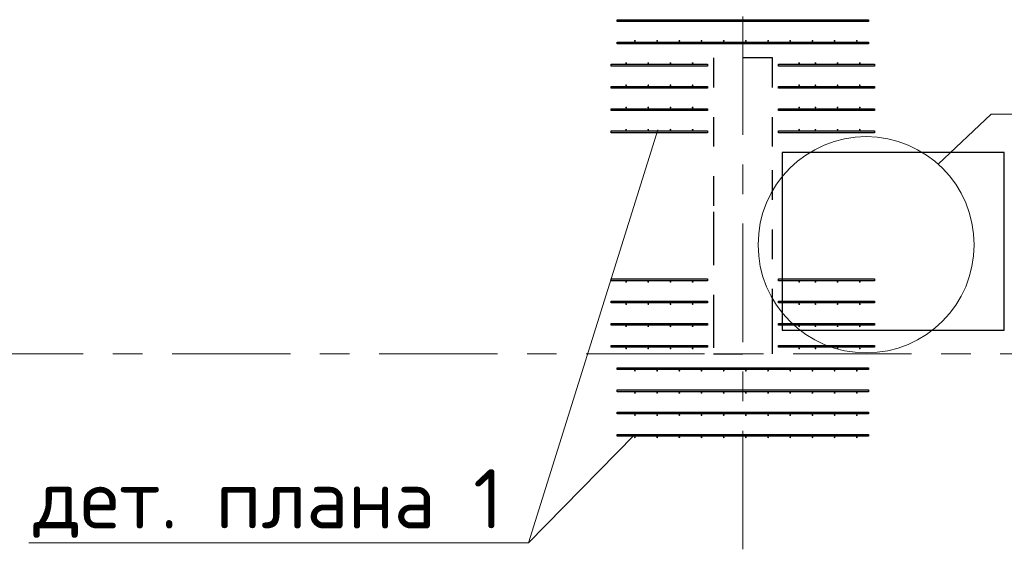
# Model space of a CAD drawing. Header units: metres. Extents: x -38 to 93, y -15 to 21.
# Tile 19 of 195: x 10.15 to 13.48, y 8.34 to 10.13. Entities that reach past the tile are written whole.
import ezdxf

# ---------------------------------------------------------------- set-up
doc = ezdxf.new("R2010")
doc.units = ezdxf.units.M
for name, pattern in [('______11', [0.5, 0.4, -0.05, 0, -0.05]), ('______2', [0.0405, 0.03, -0.0105]), ('______5', [1.1, 0.8, -0.1, 0.1, -0.1])]:
    doc.linetypes.add(name, pattern=pattern)
for name, color, linetype, lineweight in [('XR$2$Осевая линия (1)', 7, '______5', 13), ('XR$4$Арматурный каркас 01', 4, 'Continuous', 35), ('XR$4$Общий слой (1)_1', 7, 'Continuous', 13), ('XR$4$Перекрытие (1)', 7, 'Continuous', 35), ('XR$4$Текст_ общее_1', 7, 'Continuous', 13)]:
    doc.layers.add(name, color=color, linetype=linetype, lineweight=lineweight)
doc.layers.add('XR$6$Стена_ бетон несущ.', color=7, linetype='Continuous', lineweight=70, true_color=0xb4b496)
doc.styles.add('ISOCPEUR', font='txt')

msp = doc.modelspace()

# ---------------------------------------------------------------- hatches: boundary and pattern name
at = {"layer": 'XR$4$Арматурный каркас 01', "linetype": 'Continuous', "lineweight": 50, "transparency": 33554687}
for points in [[(12.238, 10.0572), (12.2378, 10.0584), (12.2371, 10.0594), (12.2361, 10.06), (12.235, 10.0602), (12.2339, 10.06), (12.2329, 10.0594), (12.2322, 10.0584), (12.232, 10.0572), (12.2322, 10.0561), (12.2329, 10.0551), (12.2339, 10.0545), (12.235, 10.0542), (12.2361, 10.0545), (12.2371, 10.0551), (12.2378, 10.0561)], [(12.313, 10.0572), (12.3128, 10.0584), (12.3121, 10.0594), (12.3111, 10.06), (12.31, 10.0602), (12.3089, 10.06), (12.3079, 10.0594), (12.3072, 10.0584), (12.307, 10.0572), (12.3072, 10.0561), (12.3079, 10.0551), (12.3089, 10.0545), (12.31, 10.0542), (12.3111, 10.0545), (12.3121, 10.0551), (12.3128, 10.0561)], [(12.388, 10.0572), (12.3878, 10.0584), (12.3871, 10.0594), (12.3861, 10.06), (12.385, 10.0602), (12.3839, 10.06), (12.3829, 10.0594), (12.3822, 10.0584), (12.382, 10.0572), (12.3822, 10.0561), (12.3829, 10.0551), (12.3839, 10.0545), (12.385, 10.0542), (12.3861, 10.0545), (12.3871, 10.0551), (12.3878, 10.0561)], [(12.463, 10.0572), (12.4628, 10.0584), (12.4621, 10.0594), (12.4611, 10.06), (12.46, 10.0602), (12.4589, 10.06), (12.4579, 10.0594), (12.4572, 10.0584), (12.457, 10.0572), (12.4572, 10.0561), (12.4579, 10.0551), (12.4589, 10.0545), (12.46, 10.0542), (12.4611, 10.0545), (12.4621, 10.0551), (12.4628, 10.0561)], [(12.538, 10.0572), (12.5378, 10.0584), (12.5371, 10.0594), (12.5361, 10.06), (12.535, 10.0602), (12.5339, 10.06), (12.5329, 10.0594), (12.5322, 10.0584), (12.532, 10.0572), (12.5322, 10.0561), (12.5329, 10.0551), (12.5339, 10.0545), (12.535, 10.0542), (12.5361, 10.0545), (12.5371, 10.0551), (12.5378, 10.0561)], [(12.613, 10.0572), (12.6128, 10.0584), (12.6121, 10.0594), (12.6111, 10.06), (12.61, 10.0602), (12.6089, 10.06), (12.6079, 10.0594), (12.6072, 10.0584), (12.607, 10.0572), (12.6072, 10.0561), (12.6079, 10.0551), (12.6089, 10.0545), (12.61, 10.0542), (12.6111, 10.0545), (12.6121, 10.0551), (12.6128, 10.0561)], [(12.688, 10.0572), (12.6878, 10.0584), (12.6871, 10.0594), (12.6861, 10.06), (12.685, 10.0602), (12.6839, 10.06), (12.6829, 10.0594), (12.6822, 10.0584), (12.682, 10.0572), (12.6822, 10.0561), (12.6829, 10.0551), (12.6839, 10.0545), (12.685, 10.0542), (12.6861, 10.0545), (12.6871, 10.0551), (12.6878, 10.0561)], [(12.763, 10.0572), (12.7628, 10.0584), (12.7621, 10.0594), (12.7611, 10.06), (12.76, 10.0602), (12.7589, 10.06), (12.7579, 10.0594), (12.7572, 10.0584), (12.757, 10.0572), (12.7572, 10.0561), (12.7579, 10.0551), (12.7589, 10.0545), (12.76, 10.0542), (12.7611, 10.0545), (12.7621, 10.0551), (12.7628, 10.0561)], [(12.838, 10.0572), (12.8378, 10.0584), (12.8371, 10.0594), (12.8361, 10.06), (12.835, 10.0602), (12.8339, 10.06), (12.8329, 10.0594), (12.8322, 10.0584), (12.832, 10.0572), (12.8322, 10.0561), (12.8329, 10.0551), (12.8339, 10.0545), (12.835, 10.0542), (12.8361, 10.0545), (12.8371, 10.0551), (12.8378, 10.0561)], [(12.913, 10.0572), (12.9128, 10.0584), (12.9121, 10.0594), (12.9111, 10.06), (12.91, 10.0602), (12.9089, 10.06), (12.9079, 10.0594), (12.9072, 10.0584), (12.907, 10.0572), (12.9072, 10.0561), (12.9079, 10.0551), (12.9089, 10.0545), (12.91, 10.0542), (12.9111, 10.0545), (12.9121, 10.0551), (12.9128, 10.0561)], [(12.988, 10.0572), (12.9878, 10.0584), (12.9871, 10.0594), (12.9861, 10.06), (12.985, 10.0602), (12.9839, 10.06), (12.9829, 10.0594), (12.9822, 10.0584), (12.982, 10.0572), (12.9822, 10.0561), (12.9829, 10.0551), (12.9839, 10.0545), (12.985, 10.0542), (12.9861, 10.0545), (12.9871, 10.0551), (12.9878, 10.0561)], [(12.208, 9.9822), (12.2078, 9.9834), (12.2071, 9.9844), (12.2061, 9.985), (12.205, 9.9852), (12.2039, 9.985), (12.2029, 9.9844), (12.2022, 9.9834), (12.202, 9.9822), (12.2022, 9.9811), (12.2029, 9.9801), (12.2039, 9.9795), (12.205, 9.9792), (12.2061, 9.9795), (12.2071, 9.9801), (12.2078, 9.9811)], [(12.283, 9.9822), (12.2828, 9.9834), (12.2821, 9.9844), (12.2811, 9.985), (12.28, 9.9852), (12.2789, 9.985), (12.2779, 9.9844), (12.2772, 9.9834), (12.277, 9.9822), (12.2772, 9.9811), (12.2779, 9.9801), (12.2789, 9.9795), (12.28, 9.9792), (12.2811, 9.9795), (12.2821, 9.9801), (12.2828, 9.9811)], [(12.358, 9.9822), (12.3578, 9.9834), (12.3571, 9.9844), (12.3561, 9.985), (12.355, 9.9852), (12.3539, 9.985), (12.3529, 9.9844), (12.3522, 9.9834), (12.352, 9.9822), (12.3522, 9.9811), (12.3529, 9.9801), (12.3539, 9.9795), (12.355, 9.9792), (12.3561, 9.9795), (12.3571, 9.9801), (12.3578, 9.9811)], [(12.433, 9.9822), (12.4328, 9.9834), (12.4321, 9.9844), (12.4311, 9.985), (12.43, 9.9852), (12.4289, 9.985), (12.4279, 9.9844), (12.4272, 9.9834), (12.427, 9.9822), (12.4272, 9.9811), (12.4279, 9.9801), (12.4289, 9.9795), (12.43, 9.9792), (12.4311, 9.9795), (12.4321, 9.9801), (12.4328, 9.9811)], [(12.793, 9.9822), (12.7928, 9.9834), (12.7921, 9.9844), (12.7911, 9.985), (12.79, 9.9852), (12.7889, 9.985), (12.7879, 9.9844), (12.7872, 9.9834), (12.787, 9.9822), (12.7872, 9.9811), (12.7879, 9.9801), (12.7889, 9.9795), (12.79, 9.9792), (12.7911, 9.9795), (12.7921, 9.9801), (12.7928, 9.9811)], [(12.848, 9.9822), (12.8478, 9.9834), (12.8471, 9.9844), (12.8461, 9.985), (12.845, 9.9852), (12.8439, 9.985), (12.8429, 9.9844), (12.8422, 9.9834), (12.842, 9.9822), (12.8422, 9.9811), (12.8429, 9.9801), (12.8439, 9.9795), (12.845, 9.9792), (12.8461, 9.9795), (12.8471, 9.9801), (12.8478, 9.9811)], [(12.923, 9.9822), (12.9228, 9.9834), (12.9221, 9.9844), (12.9211, 9.985), (12.92, 9.9852), (12.9189, 9.985), (12.9179, 9.9844), (12.9172, 9.9834), (12.917, 9.9822), (12.9172, 9.9811), (12.9179, 9.9801), (12.9189, 9.9795), (12.92, 9.9792), (12.9211, 9.9795), (12.9221, 9.9801), (12.9228, 9.9811)], [(12.998, 9.9822), (12.9978, 9.9834), (12.9971, 9.9844), (12.9961, 9.985), (12.995, 9.9852), (12.9939, 9.985), (12.9929, 9.9844), (12.9922, 9.9834), (12.992, 9.9822), (12.9922, 9.9811), (12.9929, 9.9801), (12.9939, 9.9795), (12.995, 9.9792), (12.9961, 9.9795), (12.9971, 9.9801), (12.9978, 9.9811)], [(12.208, 9.9072), (12.2078, 9.9084), (12.2071, 9.9094), (12.2061, 9.91), (12.205, 9.9102), (12.2039, 9.91), (12.2029, 9.9094), (12.2022, 9.9084), (12.202, 9.9072), (12.2022, 9.9061), (12.2029, 9.9051), (12.2039, 9.9045), (12.205, 9.9042), (12.2061, 9.9045), (12.2071, 9.9051), (12.2078, 9.9061)], [(12.283, 9.9072), (12.2828, 9.9084), (12.2821, 9.9094), (12.2811, 9.91), (12.28, 9.9102), (12.2789, 9.91), (12.2779, 9.9094), (12.2772, 9.9084), (12.277, 9.9072), (12.2772, 9.9061), (12.2779, 9.9051), (12.2789, 9.9045), (12.28, 9.9042), (12.2811, 9.9045), (12.2821, 9.9051), (12.2828, 9.9061)], [(12.358, 9.9072), (12.3578, 9.9084), (12.3571, 9.9094), (12.3561, 9.91), (12.355, 9.9102), (12.3539, 9.91), (12.3529, 9.9094), (12.3522, 9.9084), (12.352, 9.9072), (12.3522, 9.9061), (12.3529, 9.9051), (12.3539, 9.9045), (12.355, 9.9042), (12.3561, 9.9045), (12.3571, 9.9051), (12.3578, 9.9061)], [(12.433, 9.9072), (12.4328, 9.9084), (12.4321, 9.9094), (12.4311, 9.91), (12.43, 9.9102), (12.4289, 9.91), (12.4279, 9.9094), (12.4272, 9.9084), (12.427, 9.9072), (12.4272, 9.9061), (12.4279, 9.9051), (12.4289, 9.9045), (12.43, 9.9042), (12.4311, 9.9045), (12.4321, 9.9051), (12.4328, 9.9061)], [(12.793, 9.9072), (12.7928, 9.9084), (12.7921, 9.9094), (12.7911, 9.91), (12.79, 9.9102), (12.7889, 9.91), (12.7879, 9.9094), (12.7872, 9.9084), (12.787, 9.9072), (12.7872, 9.9061), (12.7879, 9.9051), (12.7889, 9.9045), (12.79, 9.9042), (12.7911, 9.9045), (12.7921, 9.9051), (12.7928, 9.9061)], [(12.848, 9.9072), (12.8478, 9.9084), (12.8471, 9.9094), (12.8461, 9.91), (12.845, 9.9102), (12.8439, 9.91), (12.8429, 9.9094), (12.8422, 9.9084), (12.842, 9.9072), (12.8422, 9.9061), (12.8429, 9.9051), (12.8439, 9.9045), (12.845, 9.9042), (12.8461, 9.9045), (12.8471, 9.9051), (12.8478, 9.9061)], [(12.923, 9.9072), (12.9228, 9.9084), (12.9221, 9.9094), (12.9211, 9.91), (12.92, 9.9102), (12.9189, 9.91), (12.9179, 9.9094), (12.9172, 9.9084), (12.917, 9.9072), (12.9172, 9.9061), (12.9179, 9.9051), (12.9189, 9.9045), (12.92, 9.9042), (12.9211, 9.9045), (12.9221, 9.9051), (12.9228, 9.9061)], [(12.998, 9.9072), (12.9978, 9.9084), (12.9971, 9.9094), (12.9961, 9.91), (12.995, 9.9102), (12.9939, 9.91), (12.9929, 9.9094), (12.9922, 9.9084), (12.992, 9.9072), (12.9922, 9.9061), (12.9929, 9.9051), (12.9939, 9.9045), (12.995, 9.9042), (12.9961, 9.9045), (12.9971, 9.9051), (12.9978, 9.9061)], [(12.208, 9.8322), (12.2078, 9.8334), (12.2071, 9.8344), (12.2061, 9.835), (12.205, 9.8352), (12.2039, 9.835), (12.2029, 9.8344), (12.2022, 9.8334), (12.202, 9.8322), (12.2022, 9.8311), (12.2029, 9.8301), (12.2039, 9.8295), (12.205, 9.8292), (12.2061, 9.8295), (12.2071, 9.8301), (12.2078, 9.8311)], [(12.283, 9.8322), (12.2828, 9.8334), (12.2821, 9.8344), (12.2811, 9.835), (12.28, 9.8352), (12.2789, 9.835), (12.2779, 9.8344), (12.2772, 9.8334), (12.277, 9.8322), (12.2772, 9.8311), (12.2779, 9.8301), (12.2789, 9.8295), (12.28, 9.8292), (12.2811, 9.8295), (12.2821, 9.8301), (12.2828, 9.8311)], [(12.358, 9.8322), (12.3578, 9.8334), (12.3571, 9.8344), (12.3561, 9.835), (12.355, 9.8352), (12.3539, 9.835), (12.3529, 9.8344), (12.3522, 9.8334), (12.352, 9.8322), (12.3522, 9.8311), (12.3529, 9.8301), (12.3539, 9.8295), (12.355, 9.8292), (12.3561, 9.8295), (12.3571, 9.8301), (12.3578, 9.8311)], [(12.433, 9.8322), (12.4328, 9.8334), (12.4321, 9.8344), (12.4311, 9.835), (12.43, 9.8352), (12.4289, 9.835), (12.4279, 9.8344), (12.4272, 9.8334), (12.427, 9.8322), (12.4272, 9.8311), (12.4279, 9.8301), (12.4289, 9.8295), (12.43, 9.8292), (12.4311, 9.8295), (12.4321, 9.8301), (12.4328, 9.8311)], [(12.793, 9.8322), (12.7928, 9.8334), (12.7921, 9.8344), (12.7911, 9.835), (12.79, 9.8352), (12.7889, 9.835), (12.7879, 9.8344), (12.7872, 9.8334), (12.787, 9.8322), (12.7872, 9.8311), (12.7879, 9.8301), (12.7889, 9.8295), (12.79, 9.8292), (12.7911, 9.8295), (12.7921, 9.8301), (12.7928, 9.8311)], [(12.848, 9.8322), (12.8478, 9.8334), (12.8471, 9.8344), (12.8461, 9.835), (12.845, 9.8352), (12.8439, 9.835), (12.8429, 9.8344), (12.8422, 9.8334), (12.842, 9.8322), (12.8422, 9.8311), (12.8429, 9.8301), (12.8439, 9.8295), (12.845, 9.8292), (12.8461, 9.8295), (12.8471, 9.8301), (12.8478, 9.8311)], [(12.923, 9.8322), (12.9228, 9.8334), (12.9221, 9.8344), (12.9211, 9.835), (12.92, 9.8352), (12.9189, 9.835), (12.9179, 9.8344), (12.9172, 9.8334), (12.917, 9.8322), (12.9172, 9.8311), (12.9179, 9.8301), (12.9189, 9.8295), (12.92, 9.8292), (12.9211, 9.8295), (12.9221, 9.8301), (12.9228, 9.8311)], [(12.998, 9.8322), (12.9978, 9.8334), (12.9971, 9.8344), (12.9961, 9.835), (12.995, 9.8352), (12.9939, 9.835), (12.9929, 9.8344), (12.9922, 9.8334), (12.992, 9.8322), (12.9922, 9.8311), (12.9929, 9.8301), (12.9939, 9.8295), (12.995, 9.8292), (12.9961, 9.8295), (12.9971, 9.8301), (12.9978, 9.8311)], [(12.208, 9.7572), (12.2078, 9.7584), (12.2071, 9.7594), (12.2061, 9.76), (12.205, 9.7602), (12.2039, 9.76), (12.2029, 9.7594), (12.2022, 9.7584), (12.202, 9.7572), (12.2022, 9.7561), (12.2029, 9.7551), (12.2039, 9.7545), (12.205, 9.7542), (12.2061, 9.7545), (12.2071, 9.7551), (12.2078, 9.7561)], [(12.283, 9.7572), (12.2828, 9.7584), (12.2821, 9.7594), (12.2811, 9.76), (12.28, 9.7602), (12.2789, 9.76), (12.2779, 9.7594), (12.2772, 9.7584), (12.277, 9.7572), (12.2772, 9.7561), (12.2779, 9.7551), (12.2789, 9.7545), (12.28, 9.7542), (12.2811, 9.7545), (12.2821, 9.7551), (12.2828, 9.7561)], [(12.358, 9.7572), (12.3578, 9.7584), (12.3571, 9.7594), (12.3561, 9.76), (12.355, 9.7602), (12.3539, 9.76), (12.3529, 9.7594), (12.3522, 9.7584), (12.352, 9.7572), (12.3522, 9.7561), (12.3529, 9.7551), (12.3539, 9.7545), (12.355, 9.7542), (12.3561, 9.7545), (12.3571, 9.7551), (12.3578, 9.7561)], [(12.433, 9.7572), (12.4328, 9.7584), (12.4321, 9.7594), (12.4311, 9.76), (12.43, 9.7602), (12.4289, 9.76), (12.4279, 9.7594), (12.4272, 9.7584), (12.427, 9.7572), (12.4272, 9.7561), (12.4279, 9.7551), (12.4289, 9.7545), (12.43, 9.7542), (12.4311, 9.7545), (12.4321, 9.7551), (12.4328, 9.7561)], [(12.793, 9.7572), (12.7928, 9.7584), (12.7921, 9.7594), (12.7911, 9.76), (12.79, 9.7602), (12.7889, 9.76), (12.7879, 9.7594), (12.7872, 9.7584), (12.787, 9.7572), (12.7872, 9.7561), (12.7879, 9.7551), (12.7889, 9.7545), (12.79, 9.7542), (12.7911, 9.7545), (12.7921, 9.7551), (12.7928, 9.7561)], [(12.848, 9.7572), (12.8478, 9.7584), (12.8471, 9.7594), (12.8461, 9.76), (12.845, 9.7602), (12.8439, 9.76), (12.8429, 9.7594), (12.8422, 9.7584), (12.842, 9.7572), (12.8422, 9.7561), (12.8429, 9.7551), (12.8439, 9.7545), (12.845, 9.7542), (12.8461, 9.7545), (12.8471, 9.7551), (12.8478, 9.7561)], [(12.923, 9.7572), (12.9228, 9.7584), (12.9221, 9.7594), (12.9211, 9.76), (12.92, 9.7602), (12.9189, 9.76), (12.9179, 9.7594), (12.9172, 9.7584), (12.917, 9.7572), (12.9172, 9.7561), (12.9179, 9.7551), (12.9189, 9.7545), (12.92, 9.7542), (12.9211, 9.7545), (12.9221, 9.7551), (12.9228, 9.7561)], [(12.998, 9.7572), (12.9978, 9.7584), (12.9971, 9.7594), (12.9961, 9.76), (12.995, 9.7602), (12.9939, 9.76), (12.9929, 9.7594), (12.9922, 9.7584), (12.992, 9.7572), (12.9922, 9.7561), (12.9929, 9.7551), (12.9939, 9.7545), (12.995, 9.7542), (12.9961, 9.7545), (12.9971, 9.7551), (12.9978, 9.7561)], [(12.208, 9.2432), (12.2078, 9.2444), (12.2071, 9.2454), (12.2061, 9.246), (12.205, 9.2462), (12.2039, 9.246), (12.2029, 9.2454), (12.2022, 9.2444), (12.202, 9.2432), (12.2022, 9.2421), (12.2029, 9.2411), (12.2039, 9.2405), (12.205, 9.2402), (12.2061, 9.2405), (12.2071, 9.2411), (12.2078, 9.2421)], [(12.283, 9.2432), (12.2828, 9.2444), (12.2821, 9.2454), (12.2811, 9.246), (12.28, 9.2462), (12.2789, 9.246), (12.2779, 9.2454), (12.2772, 9.2444), (12.277, 9.2432), (12.2772, 9.2421), (12.2779, 9.2411), (12.2789, 9.2405), (12.28, 9.2402), (12.2811, 9.2405), (12.2821, 9.2411), (12.2828, 9.2421)], [(12.358, 9.2432), (12.3578, 9.2444), (12.3571, 9.2454), (12.3561, 9.246), (12.355, 9.2462), (12.3539, 9.246), (12.3529, 9.2454), (12.3522, 9.2444), (12.352, 9.2432), (12.3522, 9.2421), (12.3529, 9.2411), (12.3539, 9.2405), (12.355, 9.2402), (12.3561, 9.2405), (12.3571, 9.2411), (12.3578, 9.2421)], [(12.433, 9.2432), (12.4328, 9.2444), (12.4321, 9.2454), (12.4311, 9.246), (12.43, 9.2462), (12.4289, 9.246), (12.4279, 9.2454), (12.4272, 9.2444), (12.427, 9.2432), (12.4272, 9.2421), (12.4279, 9.2411), (12.4289, 9.2405), (12.43, 9.2402), (12.4311, 9.2405), (12.4321, 9.2411), (12.4328, 9.2421)], [(12.793, 9.2432), (12.7928, 9.2444), (12.7921, 9.2454), (12.7911, 9.246), (12.79, 9.2462), (12.7889, 9.246), (12.7879, 9.2454), (12.7872, 9.2444), (12.787, 9.2432), (12.7872, 9.2421), (12.7879, 9.2411), (12.7889, 9.2405), (12.79, 9.2402), (12.7911, 9.2405), (12.7921, 9.2411), (12.7928, 9.2421)], [(12.848, 9.2432), (12.8478, 9.2444), (12.8471, 9.2454), (12.8461, 9.246), (12.845, 9.2462), (12.8439, 9.246), (12.8429, 9.2454), (12.8422, 9.2444), (12.842, 9.2432), (12.8422, 9.2421), (12.8429, 9.2411), (12.8439, 9.2405), (12.845, 9.2402), (12.8461, 9.2405), (12.8471, 9.2411), (12.8478, 9.2421)], [(12.923, 9.2432), (12.9228, 9.2444), (12.9221, 9.2454), (12.9211, 9.246), (12.92, 9.2462), (12.9189, 9.246), (12.9179, 9.2454), (12.9172, 9.2444), (12.917, 9.2432), (12.9172, 9.2421), (12.9179, 9.2411), (12.9189, 9.2405), (12.92, 9.2402), (12.9211, 9.2405), (12.9221, 9.2411), (12.9228, 9.2421)], [(12.998, 9.2432), (12.9978, 9.2444), (12.9971, 9.2454), (12.9961, 9.246), (12.995, 9.2462), (12.9939, 9.246), (12.9929, 9.2454), (12.9922, 9.2444), (12.992, 9.2432), (12.9922, 9.2421), (12.9929, 9.2411), (12.9939, 9.2405), (12.995, 9.2402), (12.9961, 9.2405), (12.9971, 9.2411), (12.9978, 9.2421)], [(12.208, 9.1682), (12.2078, 9.1694), (12.2071, 9.1704), (12.2061, 9.171), (12.205, 9.1712), (12.2039, 9.171), (12.2029, 9.1704), (12.2022, 9.1694), (12.202, 9.1682), (12.2022, 9.1671), (12.2029, 9.1661), (12.2039, 9.1655), (12.205, 9.1652), (12.2061, 9.1655), (12.2071, 9.1661), (12.2078, 9.1671)], [(12.283, 9.1682), (12.2828, 9.1694), (12.2821, 9.1704), (12.2811, 9.171), (12.28, 9.1712), (12.2789, 9.171), (12.2779, 9.1704), (12.2772, 9.1694), (12.277, 9.1682), (12.2772, 9.1671), (12.2779, 9.1661), (12.2789, 9.1655), (12.28, 9.1652), (12.2811, 9.1655), (12.2821, 9.1661), (12.2828, 9.1671)], [(12.358, 9.1682), (12.3578, 9.1694), (12.3571, 9.1704), (12.3561, 9.171), (12.355, 9.1712), (12.3539, 9.171), (12.3529, 9.1704), (12.3522, 9.1694), (12.352, 9.1682), (12.3522, 9.1671), (12.3529, 9.1661), (12.3539, 9.1655), (12.355, 9.1652), (12.3561, 9.1655), (12.3571, 9.1661), (12.3578, 9.1671)], [(12.433, 9.1682), (12.4328, 9.1694), (12.4321, 9.1704), (12.4311, 9.171), (12.43, 9.1712), (12.4289, 9.171), (12.4279, 9.1704), (12.4272, 9.1694), (12.427, 9.1682), (12.4272, 9.1671), (12.4279, 9.1661), (12.4289, 9.1655), (12.43, 9.1652), (12.4311, 9.1655), (12.4321, 9.1661), (12.4328, 9.1671)], [(12.793, 9.1682), (12.7928, 9.1694), (12.7921, 9.1704), (12.7911, 9.171), (12.79, 9.1712), (12.7889, 9.171), (12.7879, 9.1704), (12.7872, 9.1694), (12.787, 9.1682), (12.7872, 9.1671), (12.7879, 9.1661), (12.7889, 9.1655), (12.79, 9.1652), (12.7911, 9.1655), (12.7921, 9.1661), (12.7928, 9.1671)], [(12.848, 9.1682), (12.8478, 9.1694), (12.8471, 9.1704), (12.8461, 9.171), (12.845, 9.1712), (12.8439, 9.171), (12.8429, 9.1704), (12.8422, 9.1694), (12.842, 9.1682), (12.8422, 9.1671), (12.8429, 9.1661), (12.8439, 9.1655), (12.845, 9.1652), (12.8461, 9.1655), (12.8471, 9.1661), (12.8478, 9.1671)], [(12.923, 9.1682), (12.9228, 9.1694), (12.9221, 9.1704), (12.9211, 9.171), (12.92, 9.1712), (12.9189, 9.171), (12.9179, 9.1704), (12.9172, 9.1694), (12.917, 9.1682), (12.9172, 9.1671), (12.9179, 9.1661), (12.9189, 9.1655), (12.92, 9.1652), (12.9211, 9.1655), (12.9221, 9.1661), (12.9228, 9.1671)], [(12.998, 9.1682), (12.9978, 9.1694), (12.9971, 9.1704), (12.9961, 9.171), (12.995, 9.1712), (12.9939, 9.171), (12.9929, 9.1704), (12.9922, 9.1694), (12.992, 9.1682), (12.9922, 9.1671), (12.9929, 9.1661), (12.9939, 9.1655), (12.995, 9.1652), (12.9961, 9.1655), (12.9971, 9.1661), (12.9978, 9.1671)], [(12.208, 9.0932), (12.2078, 9.0944), (12.2071, 9.0954), (12.2061, 9.096), (12.205, 9.0962), (12.2039, 9.096), (12.2029, 9.0954), (12.2022, 9.0944), (12.202, 9.0932), (12.2022, 9.0921), (12.2029, 9.0911), (12.2039, 9.0905), (12.205, 9.0902), (12.2061, 9.0905), (12.2071, 9.0911), (12.2078, 9.0921)], [(12.283, 9.0932), (12.2828, 9.0944), (12.2821, 9.0954), (12.2811, 9.096), (12.28, 9.0962), (12.2789, 9.096), (12.2779, 9.0954), (12.2772, 9.0944), (12.277, 9.0932), (12.2772, 9.0921), (12.2779, 9.0911), (12.2789, 9.0905), (12.28, 9.0902), (12.2811, 9.0905), (12.2821, 9.0911), (12.2828, 9.0921)], [(12.358, 9.0932), (12.3578, 9.0944), (12.3571, 9.0954), (12.3561, 9.096), (12.355, 9.0962), (12.3539, 9.096), (12.3529, 9.0954), (12.3522, 9.0944), (12.352, 9.0932), (12.3522, 9.0921), (12.3529, 9.0911), (12.3539, 9.0905), (12.355, 9.0902), (12.3561, 9.0905), (12.3571, 9.0911), (12.3578, 9.0921)], [(12.433, 9.0932), (12.4328, 9.0944), (12.4321, 9.0954), (12.4311, 9.096), (12.43, 9.0962), (12.4289, 9.096), (12.4279, 9.0954), (12.4272, 9.0944), (12.427, 9.0932), (12.4272, 9.0921), (12.4279, 9.0911), (12.4289, 9.0905), (12.43, 9.0902), (12.4311, 9.0905), (12.4321, 9.0911), (12.4328, 9.0921)], [(12.793, 9.0932), (12.7928, 9.0944), (12.7921, 9.0954), (12.7911, 9.096), (12.79, 9.0962), (12.7889, 9.096), (12.7879, 9.0954), (12.7872, 9.0944), (12.787, 9.0932), (12.7872, 9.0921), (12.7879, 9.0911), (12.7889, 9.0905), (12.79, 9.0902), (12.7911, 9.0905), (12.7921, 9.0911), (12.7928, 9.0921)], [(12.848, 9.0932), (12.8478, 9.0944), (12.8471, 9.0954), (12.8461, 9.096), (12.845, 9.0962), (12.8439, 9.096), (12.8429, 9.0954), (12.8422, 9.0944), (12.842, 9.0932), (12.8422, 9.0921), (12.8429, 9.0911), (12.8439, 9.0905), (12.845, 9.0902), (12.8461, 9.0905), (12.8471, 9.0911), (12.8478, 9.0921)], [(12.923, 9.0932), (12.9228, 9.0944), (12.9221, 9.0954), (12.9211, 9.096), (12.92, 9.0962), (12.9189, 9.096), (12.9179, 9.0954), (12.9172, 9.0944), (12.917, 9.0932), (12.9172, 9.0921), (12.9179, 9.0911), (12.9189, 9.0905), (12.92, 9.0902), (12.9211, 9.0905), (12.9221, 9.0911), (12.9228, 9.0921)], [(12.998, 9.0932), (12.9978, 9.0944), (12.9971, 9.0954), (12.9961, 9.096), (12.995, 9.0962), (12.9939, 9.096), (12.9929, 9.0954), (12.9922, 9.0944), (12.992, 9.0932), (12.9922, 9.0921), (12.9929, 9.0911), (12.9939, 9.0905), (12.995, 9.0902), (12.9961, 9.0905), (12.9971, 9.0911), (12.9978, 9.0921)], [(12.208, 9.0182), (12.2078, 9.0194), (12.2071, 9.0204), (12.2061, 9.021), (12.205, 9.0212), (12.2039, 9.021), (12.2029, 9.0204), (12.2022, 9.0194), (12.202, 9.0182), (12.2022, 9.0171), (12.2029, 9.0161), (12.2039, 9.0155), (12.205, 9.0152), (12.2061, 9.0155), (12.2071, 9.0161), (12.2078, 9.0171)], [(12.283, 9.0182), (12.2828, 9.0194), (12.2821, 9.0204), (12.2811, 9.021), (12.28, 9.0212), (12.2789, 9.021), (12.2779, 9.0204), (12.2772, 9.0194), (12.277, 9.0182), (12.2772, 9.0171), (12.2779, 9.0161), (12.2789, 9.0155), (12.28, 9.0152), (12.2811, 9.0155), (12.2821, 9.0161), (12.2828, 9.0171)], [(12.358, 9.0182), (12.3578, 9.0194), (12.3571, 9.0204), (12.3561, 9.021), (12.355, 9.0212), (12.3539, 9.021), (12.3529, 9.0204), (12.3522, 9.0194), (12.352, 9.0182), (12.3522, 9.0171), (12.3529, 9.0161), (12.3539, 9.0155), (12.355, 9.0152), (12.3561, 9.0155), (12.3571, 9.0161), (12.3578, 9.0171)], [(12.433, 9.0182), (12.4328, 9.0194), (12.4321, 9.0204), (12.4311, 9.021), (12.43, 9.0212), (12.4289, 9.021), (12.4279, 9.0204), (12.4272, 9.0194), (12.427, 9.0182), (12.4272, 9.0171), (12.4279, 9.0161), (12.4289, 9.0155), (12.43, 9.0152), (12.4311, 9.0155), (12.4321, 9.0161), (12.4328, 9.0171)], [(12.793, 9.0182), (12.7928, 9.0194), (12.7921, 9.0204), (12.7911, 9.021), (12.79, 9.0212), (12.7889, 9.021), (12.7879, 9.0204), (12.7872, 9.0194), (12.787, 9.0182), (12.7872, 9.0171), (12.7879, 9.0161), (12.7889, 9.0155), (12.79, 9.0152), (12.7911, 9.0155), (12.7921, 9.0161), (12.7928, 9.0171)], [(12.848, 9.0182), (12.8478, 9.0194), (12.8471, 9.0204), (12.8461, 9.021), (12.845, 9.0212), (12.8439, 9.021), (12.8429, 9.0204), (12.8422, 9.0194), (12.842, 9.0182), (12.8422, 9.0171), (12.8429, 9.0161), (12.8439, 9.0155), (12.845, 9.0152), (12.8461, 9.0155), (12.8471, 9.0161), (12.8478, 9.0171)], [(12.923, 9.0182), (12.9228, 9.0194), (12.9221, 9.0204), (12.9211, 9.021), (12.92, 9.0212), (12.9189, 9.021), (12.9179, 9.0204), (12.9172, 9.0194), (12.917, 9.0182), (12.9172, 9.0171), (12.9179, 9.0161), (12.9189, 9.0155), (12.92, 9.0152), (12.9211, 9.0155), (12.9221, 9.0161), (12.9228, 9.0171)], [(12.998, 9.0182), (12.9978, 9.0194), (12.9971, 9.0204), (12.9961, 9.021), (12.995, 9.0212), (12.9939, 9.021), (12.9929, 9.0204), (12.9922, 9.0194), (12.992, 9.0182), (12.9922, 9.0171), (12.9929, 9.0161), (12.9939, 9.0155), (12.995, 9.0152), (12.9961, 9.0155), (12.9971, 9.0161), (12.9978, 9.0171)], [(12.238, 8.9432), (12.2378, 8.9444), (12.2371, 8.9454), (12.2361, 8.946), (12.235, 8.9462), (12.2339, 8.946), (12.2329, 8.9454), (12.2322, 8.9444), (12.232, 8.9432), (12.2322, 8.9421), (12.2329, 8.9411), (12.2339, 8.9405), (12.235, 8.9402), (12.2361, 8.9405), (12.2371, 8.9411), (12.2378, 8.9421)], [(12.313, 8.9432), (12.3128, 8.9444), (12.3121, 8.9454), (12.3111, 8.946), (12.31, 8.9462), (12.3089, 8.946), (12.3079, 8.9454), (12.3072, 8.9444), (12.307, 8.9432), (12.3072, 8.9421), (12.3079, 8.9411), (12.3089, 8.9405), (12.31, 8.9402), (12.3111, 8.9405), (12.3121, 8.9411), (12.3128, 8.9421)], [(12.388, 8.9432), (12.3878, 8.9444), (12.3871, 8.9454), (12.3861, 8.946), (12.385, 8.9462), (12.3839, 8.946), (12.3829, 8.9454), (12.3822, 8.9444), (12.382, 8.9432), (12.3822, 8.9421), (12.3829, 8.9411), (12.3839, 8.9405), (12.385, 8.9402), (12.3861, 8.9405), (12.3871, 8.9411), (12.3878, 8.9421)], [(12.463, 8.9432), (12.4628, 8.9444), (12.4621, 8.9454), (12.4611, 8.946), (12.46, 8.9462), (12.4589, 8.946), (12.4579, 8.9454), (12.4572, 8.9444), (12.457, 8.9432), (12.4572, 8.9421), (12.4579, 8.9411), (12.4589, 8.9405), (12.46, 8.9402), (12.4611, 8.9405), (12.4621, 8.9411), (12.4628, 8.9421)], [(12.538, 8.9432), (12.5378, 8.9444), (12.5371, 8.9454), (12.5361, 8.946), (12.535, 8.9462), (12.5339, 8.946), (12.5329, 8.9454), (12.5322, 8.9444), (12.532, 8.9432), (12.5322, 8.9421), (12.5329, 8.9411), (12.5339, 8.9405), (12.535, 8.9402), (12.5361, 8.9405), (12.5371, 8.9411), (12.5378, 8.9421)], [(12.613, 8.9432), (12.6128, 8.9444), (12.6121, 8.9454), (12.6111, 8.946), (12.61, 8.9462), (12.6089, 8.946), (12.6079, 8.9454), (12.6072, 8.9444), (12.607, 8.9432), (12.6072, 8.9421), (12.6079, 8.9411), (12.6089, 8.9405), (12.61, 8.9402), (12.6111, 8.9405), (12.6121, 8.9411), (12.6128, 8.9421)], [(12.688, 8.9432), (12.6878, 8.9444), (12.6871, 8.9454), (12.6861, 8.946), (12.685, 8.9462), (12.6839, 8.946), (12.6829, 8.9454), (12.6822, 8.9444), (12.682, 8.9432), (12.6822, 8.9421), (12.6829, 8.9411), (12.6839, 8.9405), (12.685, 8.9402), (12.6861, 8.9405), (12.6871, 8.9411), (12.6878, 8.9421)], [(12.763, 8.9432), (12.7628, 8.9444), (12.7621, 8.9454), (12.7611, 8.946), (12.76, 8.9462), (12.7589, 8.946), (12.7579, 8.9454), (12.7572, 8.9444), (12.757, 8.9432), (12.7572, 8.9421), (12.7579, 8.9411), (12.7589, 8.9405), (12.76, 8.9402), (12.7611, 8.9405), (12.7621, 8.9411), (12.7628, 8.9421)], [(12.838, 8.9432), (12.8378, 8.9444), (12.8371, 8.9454), (12.8361, 8.946), (12.835, 8.9462), (12.8339, 8.946), (12.8329, 8.9454), (12.8322, 8.9444), (12.832, 8.9432), (12.8322, 8.9421), (12.8329, 8.9411), (12.8339, 8.9405), (12.835, 8.9402), (12.8361, 8.9405), (12.8371, 8.9411), (12.8378, 8.9421)], [(12.913, 8.9432), (12.9128, 8.9444), (12.9121, 8.9454), (12.9111, 8.946), (12.91, 8.9462), (12.9089, 8.946), (12.9079, 8.9454), (12.9072, 8.9444), (12.907, 8.9432), (12.9072, 8.9421), (12.9079, 8.9411), (12.9089, 8.9405), (12.91, 8.9402), (12.9111, 8.9405), (12.9121, 8.9411), (12.9128, 8.9421)], [(12.988, 8.9432), (12.9878, 8.9444), (12.9871, 8.9454), (12.9861, 8.946), (12.985, 8.9462), (12.9839, 8.946), (12.9829, 8.9454), (12.9822, 8.9444), (12.982, 8.9432), (12.9822, 8.9421), (12.9829, 8.9411), (12.9839, 8.9405), (12.985, 8.9402), (12.9861, 8.9405), (12.9871, 8.9411), (12.9878, 8.9421)], [(12.238, 8.8682), (12.2378, 8.8694), (12.2371, 8.8704), (12.2361, 8.871), (12.235, 8.8712), (12.2339, 8.871), (12.2329, 8.8704), (12.2322, 8.8694), (12.232, 8.8682), (12.2322, 8.8671), (12.2329, 8.8661), (12.2339, 8.8655), (12.235, 8.8652), (12.2361, 8.8655), (12.2371, 8.8661), (12.2378, 8.8671)], [(12.313, 8.8682), (12.3128, 8.8694), (12.3121, 8.8704), (12.3111, 8.871), (12.31, 8.8712), (12.3089, 8.871), (12.3079, 8.8704), (12.3072, 8.8694), (12.307, 8.8682), (12.3072, 8.8671), (12.3079, 8.8661), (12.3089, 8.8655), (12.31, 8.8652), (12.3111, 8.8655), (12.3121, 8.8661), (12.3128, 8.8671)], [(12.388, 8.8682), (12.3878, 8.8694), (12.3871, 8.8704), (12.3861, 8.871), (12.385, 8.8712), (12.3839, 8.871), (12.3829, 8.8704), (12.3822, 8.8694), (12.382, 8.8682), (12.3822, 8.8671), (12.3829, 8.8661), (12.3839, 8.8655), (12.385, 8.8652), (12.3861, 8.8655), (12.3871, 8.8661), (12.3878, 8.8671)], [(12.463, 8.8682), (12.4628, 8.8694), (12.4621, 8.8704), (12.4611, 8.871), (12.46, 8.8712), (12.4589, 8.871), (12.4579, 8.8704), (12.4572, 8.8694), (12.457, 8.8682), (12.4572, 8.8671), (12.4579, 8.8661), (12.4589, 8.8655), (12.46, 8.8652), (12.4611, 8.8655), (12.4621, 8.8661), (12.4628, 8.8671)], [(12.538, 8.8682), (12.5378, 8.8694), (12.5371, 8.8704), (12.5361, 8.871), (12.535, 8.8712), (12.5339, 8.871), (12.5329, 8.8704), (12.5322, 8.8694), (12.532, 8.8682), (12.5322, 8.8671), (12.5329, 8.8661), (12.5339, 8.8655), (12.535, 8.8652), (12.5361, 8.8655), (12.5371, 8.8661), (12.5378, 8.8671)], [(12.613, 8.8682), (12.6128, 8.8694), (12.6121, 8.8704), (12.6111, 8.871), (12.61, 8.8712), (12.6089, 8.871), (12.6079, 8.8704), (12.6072, 8.8694), (12.607, 8.8682), (12.6072, 8.8671), (12.6079, 8.8661), (12.6089, 8.8655), (12.61, 8.8652), (12.6111, 8.8655), (12.6121, 8.8661), (12.6128, 8.8671)], [(12.688, 8.8682), (12.6878, 8.8694), (12.6871, 8.8704), (12.6861, 8.871), (12.685, 8.8712), (12.6839, 8.871), (12.6829, 8.8704), (12.6822, 8.8694), (12.682, 8.8682), (12.6822, 8.8671), (12.6829, 8.8661), (12.6839, 8.8655), (12.685, 8.8652), (12.6861, 8.8655), (12.6871, 8.8661), (12.6878, 8.8671)], [(12.763, 8.8682), (12.7628, 8.8694), (12.7621, 8.8704), (12.7611, 8.871), (12.76, 8.8712), (12.7589, 8.871), (12.7579, 8.8704), (12.7572, 8.8694), (12.757, 8.8682), (12.7572, 8.8671), (12.7579, 8.8661), (12.7589, 8.8655), (12.76, 8.8652), (12.7611, 8.8655), (12.7621, 8.8661), (12.7628, 8.8671)], [(12.838, 8.8682), (12.8378, 8.8694), (12.8371, 8.8704), (12.8361, 8.871), (12.835, 8.8712), (12.8339, 8.871), (12.8329, 8.8704), (12.8322, 8.8694), (12.832, 8.8682), (12.8322, 8.8671), (12.8329, 8.8661), (12.8339, 8.8655), (12.835, 8.8652), (12.8361, 8.8655), (12.8371, 8.8661), (12.8378, 8.8671)], [(12.913, 8.8682), (12.9128, 8.8694), (12.9121, 8.8704), (12.9111, 8.871), (12.91, 8.8712), (12.9089, 8.871), (12.9079, 8.8704), (12.9072, 8.8694), (12.907, 8.8682), (12.9072, 8.8671), (12.9079, 8.8661), (12.9089, 8.8655), (12.91, 8.8652), (12.9111, 8.8655), (12.9121, 8.8661), (12.9128, 8.8671)], [(12.988, 8.8682), (12.9878, 8.8694), (12.9871, 8.8704), (12.9861, 8.871), (12.985, 8.8712), (12.9839, 8.871), (12.9829, 8.8704), (12.9822, 8.8694), (12.982, 8.8682), (12.9822, 8.8671), (12.9829, 8.8661), (12.9839, 8.8655), (12.985, 8.8652), (12.9861, 8.8655), (12.9871, 8.8661), (12.9878, 8.8671)], [(12.238, 8.7932), (12.2378, 8.7944), (12.2371, 8.7954), (12.2361, 8.796), (12.235, 8.7962), (12.2339, 8.796), (12.2329, 8.7954), (12.2322, 8.7944), (12.232, 8.7932), (12.2322, 8.7921), (12.2329, 8.7911), (12.2339, 8.7905), (12.235, 8.7902), (12.2361, 8.7905), (12.2371, 8.7911), (12.2378, 8.7921)], [(12.313, 8.7932), (12.3128, 8.7944), (12.3121, 8.7954), (12.3111, 8.796), (12.31, 8.7962), (12.3089, 8.796), (12.3079, 8.7954), (12.3072, 8.7944), (12.307, 8.7932), (12.3072, 8.7921), (12.3079, 8.7911), (12.3089, 8.7905), (12.31, 8.7902), (12.3111, 8.7905), (12.3121, 8.7911), (12.3128, 8.7921)], [(12.388, 8.7932), (12.3878, 8.7944), (12.3871, 8.7954), (12.3861, 8.796), (12.385, 8.7962), (12.3839, 8.796), (12.3829, 8.7954), (12.3822, 8.7944), (12.382, 8.7932), (12.3822, 8.7921), (12.3829, 8.7911), (12.3839, 8.7905), (12.385, 8.7902), (12.3861, 8.7905), (12.3871, 8.7911), (12.3878, 8.7921)], [(12.463, 8.7932), (12.4628, 8.7944), (12.4621, 8.7954), (12.4611, 8.796), (12.46, 8.7962), (12.4589, 8.796), (12.4579, 8.7954), (12.4572, 8.7944), (12.457, 8.7932), (12.4572, 8.7921), (12.4579, 8.7911), (12.4589, 8.7905), (12.46, 8.7902), (12.4611, 8.7905), (12.4621, 8.7911), (12.4628, 8.7921)], [(12.538, 8.7932), (12.5378, 8.7944), (12.5371, 8.7954), (12.5361, 8.796), (12.535, 8.7962), (12.5339, 8.796), (12.5329, 8.7954), (12.5322, 8.7944), (12.532, 8.7932), (12.5322, 8.7921), (12.5329, 8.7911), (12.5339, 8.7905), (12.535, 8.7902), (12.5361, 8.7905), (12.5371, 8.7911), (12.5378, 8.7921)], [(12.613, 8.7932), (12.6128, 8.7944), (12.6121, 8.7954), (12.6111, 8.796), (12.61, 8.7962), (12.6089, 8.796), (12.6079, 8.7954), (12.6072, 8.7944), (12.607, 8.7932), (12.6072, 8.7921), (12.6079, 8.7911), (12.6089, 8.7905), (12.61, 8.7902), (12.6111, 8.7905), (12.6121, 8.7911), (12.6128, 8.7921)], [(12.688, 8.7932), (12.6878, 8.7944), (12.6871, 8.7954), (12.6861, 8.796), (12.685, 8.7962), (12.6839, 8.796), (12.6829, 8.7954), (12.6822, 8.7944), (12.682, 8.7932), (12.6822, 8.7921), (12.6829, 8.7911), (12.6839, 8.7905), (12.685, 8.7902), (12.6861, 8.7905), (12.6871, 8.7911), (12.6878, 8.7921)], [(12.763, 8.7932), (12.7628, 8.7944), (12.7621, 8.7954), (12.7611, 8.796), (12.76, 8.7962), (12.7589, 8.796), (12.7579, 8.7954), (12.7572, 8.7944), (12.757, 8.7932), (12.7572, 8.7921), (12.7579, 8.7911), (12.7589, 8.7905), (12.76, 8.7902), (12.7611, 8.7905), (12.7621, 8.7911), (12.7628, 8.7921)], [(12.838, 8.7932), (12.8378, 8.7944), (12.8371, 8.7954), (12.8361, 8.796), (12.835, 8.7962), (12.8339, 8.796), (12.8329, 8.7954), (12.8322, 8.7944), (12.832, 8.7932), (12.8322, 8.7921), (12.8329, 8.7911), (12.8339, 8.7905), (12.835, 8.7902), (12.8361, 8.7905), (12.8371, 8.7911), (12.8378, 8.7921)], [(12.913, 8.7932), (12.9128, 8.7944), (12.9121, 8.7954), (12.9111, 8.796), (12.91, 8.7962), (12.9089, 8.796), (12.9079, 8.7954), (12.9072, 8.7944), (12.907, 8.7932), (12.9072, 8.7921), (12.9079, 8.7911), (12.9089, 8.7905), (12.91, 8.7902), (12.9111, 8.7905), (12.9121, 8.7911), (12.9128, 8.7921)], [(12.988, 8.7932), (12.9878, 8.7944), (12.9871, 8.7954), (12.9861, 8.796), (12.985, 8.7962), (12.9839, 8.796), (12.9829, 8.7954), (12.9822, 8.7944), (12.982, 8.7932), (12.9822, 8.7921), (12.9829, 8.7911), (12.9839, 8.7905), (12.985, 8.7902), (12.9861, 8.7905), (12.9871, 8.7911), (12.9878, 8.7921)], [(12.238, 8.7182), (12.2378, 8.7194), (12.2371, 8.7204), (12.2361, 8.721), (12.235, 8.7212), (12.2339, 8.721), (12.2329, 8.7204), (12.2322, 8.7194), (12.232, 8.7182), (12.2322, 8.7171), (12.2329, 8.7161), (12.2339, 8.7155), (12.235, 8.7152), (12.2361, 8.7155), (12.2371, 8.7161), (12.2378, 8.7171)], [(12.313, 8.7182), (12.3128, 8.7194), (12.3121, 8.7204), (12.3111, 8.721), (12.31, 8.7212), (12.3089, 8.721), (12.3079, 8.7204), (12.3072, 8.7194), (12.307, 8.7182), (12.3072, 8.7171), (12.3079, 8.7161), (12.3089, 8.7155), (12.31, 8.7152), (12.3111, 8.7155), (12.3121, 8.7161), (12.3128, 8.7171)], [(12.388, 8.7182), (12.3878, 8.7194), (12.3871, 8.7204), (12.3861, 8.721), (12.385, 8.7212), (12.3839, 8.721), (12.3829, 8.7204), (12.3822, 8.7194), (12.382, 8.7182), (12.3822, 8.7171), (12.3829, 8.7161), (12.3839, 8.7155), (12.385, 8.7152), (12.3861, 8.7155), (12.3871, 8.7161), (12.3878, 8.7171)], [(12.463, 8.7182), (12.4628, 8.7194), (12.4621, 8.7204), (12.4611, 8.721), (12.46, 8.7212), (12.4589, 8.721), (12.4579, 8.7204), (12.4572, 8.7194), (12.457, 8.7182), (12.4572, 8.7171), (12.4579, 8.7161), (12.4589, 8.7155), (12.46, 8.7152), (12.4611, 8.7155), (12.4621, 8.7161), (12.4628, 8.7171)], [(12.538, 8.7182), (12.5378, 8.7194), (12.5371, 8.7204), (12.5361, 8.721), (12.535, 8.7212), (12.5339, 8.721), (12.5329, 8.7204), (12.5322, 8.7194), (12.532, 8.7182), (12.5322, 8.7171), (12.5329, 8.7161), (12.5339, 8.7155), (12.535, 8.7152), (12.5361, 8.7155), (12.5371, 8.7161), (12.5378, 8.7171)], [(12.613, 8.7182), (12.6128, 8.7194), (12.6121, 8.7204), (12.6111, 8.721), (12.61, 8.7212), (12.6089, 8.721), (12.6079, 8.7204), (12.6072, 8.7194), (12.607, 8.7182), (12.6072, 8.7171), (12.6079, 8.7161), (12.6089, 8.7155), (12.61, 8.7152), (12.6111, 8.7155), (12.6121, 8.7161), (12.6128, 8.7171)], [(12.688, 8.7182), (12.6878, 8.7194), (12.6871, 8.7204), (12.6861, 8.721), (12.685, 8.7212), (12.6839, 8.721), (12.6829, 8.7204), (12.6822, 8.7194), (12.682, 8.7182), (12.6822, 8.7171), (12.6829, 8.7161), (12.6839, 8.7155), (12.685, 8.7152), (12.6861, 8.7155), (12.6871, 8.7161), (12.6878, 8.7171)], [(12.763, 8.7182), (12.7628, 8.7194), (12.7621, 8.7204), (12.7611, 8.721), (12.76, 8.7212), (12.7589, 8.721), (12.7579, 8.7204), (12.7572, 8.7194), (12.757, 8.7182), (12.7572, 8.7171), (12.7579, 8.7161), (12.7589, 8.7155), (12.76, 8.7152), (12.7611, 8.7155), (12.7621, 8.7161), (12.7628, 8.7171)], [(12.838, 8.7182), (12.8378, 8.7194), (12.8371, 8.7204), (12.8361, 8.721), (12.835, 8.7212), (12.8339, 8.721), (12.8329, 8.7204), (12.8322, 8.7194), (12.832, 8.7182), (12.8322, 8.7171), (12.8329, 8.7161), (12.8339, 8.7155), (12.835, 8.7152), (12.8361, 8.7155), (12.8371, 8.7161), (12.8378, 8.7171)], [(12.913, 8.7182), (12.9128, 8.7194), (12.9121, 8.7204), (12.9111, 8.721), (12.91, 8.7212), (12.9089, 8.721), (12.9079, 8.7204), (12.9072, 8.7194), (12.907, 8.7182), (12.9072, 8.7171), (12.9079, 8.7161), (12.9089, 8.7155), (12.91, 8.7152), (12.9111, 8.7155), (12.9121, 8.7161), (12.9128, 8.7171)], [(12.988, 8.7182), (12.9878, 8.7194), (12.9871, 8.7204), (12.9861, 8.721), (12.985, 8.7212), (12.9839, 8.721), (12.9829, 8.7204), (12.9822, 8.7194), (12.982, 8.7182), (12.9822, 8.7171), (12.9829, 8.7161), (12.9839, 8.7155), (12.985, 8.7152), (12.9861, 8.7155), (12.9871, 8.7161), (12.9878, 8.7171)]]:
    msp.add_hatch(color=2, dxfattribs=at).paths.add_polyline_path(points)

# ---------------------------------------------------------------- linework, layer by layer
at = {"layer": 'XR$2$Осевая линия (1)', "color": 253, "linetype": '______11', "lineweight": 13, "true_color": 0xa0a0a0, "transparency": 33554687}
for p, q in [((12.6, 8.34), (12.6, 19.78)), ((-2.63, 9), (62.6, 9))]:
    msp.add_line(p, q, dxfattribs=at)
at = {"layer": 'XR$4$Арматурный каркас 01', "color": 2, "linetype": 'Continuous', "lineweight": 25, "transparency": 33554687}
for points in [[(12.175, 10.1282), (13.025, 10.1282), (13.025, 10.1222), (12.175, 10.1222), (12.175, 10.1282)], [(12.175, 10.1282), (13.025, 10.1282), (13.025, 10.1222), (12.175, 10.1222), (12.175, 10.1282)], [(12.175, 10.0532), (13.025, 10.0532), (13.025, 10.0472), (12.175, 10.0472), (12.175, 10.0532)], [(12.175, 10.0532), (13.025, 10.0532), (13.025, 10.0472), (12.175, 10.0472), (12.175, 10.0532)], [(12.48, 9.9722), (12.155, 9.9722), (12.155, 9.9782), (12.48, 9.9782), (12.48, 9.9722)], [(12.48, 9.9722), (12.155, 9.9722), (12.155, 9.9782), (12.48, 9.9782), (12.48, 9.9722)], [(12.72, 9.9782), (13.045, 9.9782), (13.045, 9.9722), (12.72, 9.9722), (12.72, 9.9782)], [(12.72, 9.9782), (13.045, 9.9782), (13.045, 9.9722), (12.72, 9.9722), (12.72, 9.9782)], [(12.48, 9.8972), (12.155, 9.8972), (12.155, 9.9032), (12.48, 9.9032), (12.48, 9.8972)], [(12.48, 9.8972), (12.155, 9.8972), (12.155, 9.9032), (12.48, 9.9032), (12.48, 9.8972)], [(12.72, 9.9032), (13.045, 9.9032), (13.045, 9.8972), (12.72, 9.8972), (12.72, 9.9032)], [(12.72, 9.9032), (13.045, 9.9032), (13.045, 9.8972), (12.72, 9.8972), (12.72, 9.9032)], [(12.48, 9.8222), (12.155, 9.8222), (12.155, 9.8282), (12.48, 9.8282), (12.48, 9.8222)], [(12.48, 9.8222), (12.155, 9.8222), (12.155, 9.8282), (12.48, 9.8282), (12.48, 9.8222)], [(12.72, 9.8282), (13.045, 9.8282), (13.045, 9.8222), (12.72, 9.8222), (12.72, 9.8282)], [(12.72, 9.8282), (13.045, 9.8282), (13.045, 9.8222), (12.72, 9.8222), (12.72, 9.8282)], [(12.48, 9.7472), (12.155, 9.7472), (12.155, 9.7532), (12.48, 9.7532), (12.48, 9.7472)], [(12.48, 9.7472), (12.155, 9.7472), (12.155, 9.7532), (12.48, 9.7532), (12.48, 9.7472)], [(12.72, 9.7532), (13.045, 9.7532), (13.045, 9.7472), (12.72, 9.7472), (12.72, 9.7532)], [(12.72, 9.7532), (13.045, 9.7532), (13.045, 9.7472), (12.72, 9.7472), (12.72, 9.7532)], [(12.48, 9.2472), (12.155, 9.2472), (12.155, 9.2532), (12.48, 9.2532), (12.48, 9.2472)], [(12.48, 9.2472), (12.155, 9.2472), (12.155, 9.2532), (12.48, 9.2532), (12.48, 9.2472)], [(12.72, 9.2532), (13.045, 9.2532), (13.045, 9.2472), (12.72, 9.2472), (12.72, 9.2532)], [(12.72, 9.2532), (13.045, 9.2532), (13.045, 9.2472), (12.72, 9.2472), (12.72, 9.2532)], [(12.48, 9.1722), (12.155, 9.1722), (12.155, 9.1782), (12.48, 9.1782), (12.48, 9.1722)], [(12.48, 9.1722), (12.155, 9.1722), (12.155, 9.1782), (12.48, 9.1782), (12.48, 9.1722)], [(12.72, 9.1782), (13.045, 9.1782), (13.045, 9.1722), (12.72, 9.1722), (12.72, 9.1782)], [(12.72, 9.1782), (13.045, 9.1782), (13.045, 9.1722), (12.72, 9.1722), (12.72, 9.1782)], [(12.48, 9.0972), (12.155, 9.0972), (12.155, 9.1032), (12.48, 9.1032), (12.48, 9.0972)], [(12.48, 9.0972), (12.155, 9.0972), (12.155, 9.1032), (12.48, 9.1032), (12.48, 9.0972)], [(12.72, 9.1032), (13.045, 9.1032), (13.045, 9.0972), (12.72, 9.0972), (12.72, 9.1032)], [(12.72, 9.1032), (13.045, 9.1032), (13.045, 9.0972), (12.72, 9.0972), (12.72, 9.1032)], [(12.48, 9.0222), (12.155, 9.0222), (12.155, 9.0282), (12.48, 9.0282), (12.48, 9.0222)], [(12.48, 9.0222), (12.155, 9.0222), (12.155, 9.0282), (12.48, 9.0282), (12.48, 9.0222)], [(12.72, 9.0282), (13.045, 9.0282), (13.045, 9.0222), (12.72, 9.0222), (12.72, 9.0282)], [(12.72, 9.0282), (13.045, 9.0282), (13.045, 9.0222), (12.72, 9.0222), (12.72, 9.0282)], [(12.175, 8.9532), (13.025, 8.9532), (13.025, 8.9472), (12.175, 8.9472), (12.175, 8.9532)], [(12.175, 8.9532), (13.025, 8.9532), (13.025, 8.9472), (12.175, 8.9472), (12.175, 8.9532)], [(12.175, 8.8782), (13.025, 8.8782), (13.025, 8.8722), (12.175, 8.8722), (12.175, 8.8782)], [(12.175, 8.8782), (13.025, 8.8782), (13.025, 8.8722), (12.175, 8.8722), (12.175, 8.8782)], [(12.175, 8.8032), (13.025, 8.8032), (13.025, 8.7972), (12.175, 8.7972), (12.175, 8.8032)], [(12.175, 8.8032), (13.025, 8.8032), (13.025, 8.7972), (12.175, 8.7972), (12.175, 8.8032)], [(12.175, 8.7282), (13.025, 8.7282), (13.025, 8.7222), (12.175, 8.7222), (12.175, 8.7282)], [(12.175, 8.7282), (13.025, 8.7282), (13.025, 8.7222), (12.175, 8.7222), (12.175, 8.7282)]]:
    msp.add_lwpolyline(points, dxfattribs=at)
at = {"layer": 'XR$4$Общий слой (1)_1', "color": 7, "linetype": 'Continuous', "lineweight": 13, "transparency": 33554687}
msp.add_lwpolyline([(13.2602, 9.6406), (13.4388, 9.8099), (14.5788, 9.8099)], dxfattribs=at)
msp.add_circle((13.0166, 9.3686), 0.3652, dxfattribs=at)
at = {"layer": 'XR$4$Перекрытие (1)', "color": 7, "linetype": 'Continuous', "lineweight": 25, "transparency": 33554687}
for p, q in [((12.7326, 9.6802), (12.7326, 9.0802)), ((13.4826, 9.6802), (12.7326, 9.6802)), ((13.4826, 9.0802), (13.4826, 9.6802)), ((12.7326, 9.0802), (13.4826, 9.0802))]:
    msp.add_line(p, q, dxfattribs=at)
at = {"layer": 'XR$4$Текст_ общее_1', "color": 7, "linetype": 'Continuous', "lineweight": 13, "transparency": 33554687}
msp.add_line((12.312, 9.7572), (11.8753, 8.3615), dxfattribs=at)
msp.add_lwpolyline([(12.2325, 8.7252), (11.8753, 8.3615), (10.1853, 8.3615)], dxfattribs=at)
at = {"layer": 'XR$6$Стена_ бетон несущ.', "color": 253, "linetype": '______2', "lineweight": -3, "true_color": 0xa0a0a0, "transparency": 33554687}
for p, q in [((12.7, 10), (12.5, 10)), ((12.5, 10), (12.5, 9.48)), ((12.7, 9.9), (12.7, 10)), ((12.7, 9.7), (12.7, 9.9)), ((12.7, 9.12), (12.7, 9.7)), ((12.5, 9.48), (12.5, 9.4)), ((12.5, 9.4), (12.5, 9.2)), ((12.5, 9.2), (12.5, 9.12)), ((12.5, 9.12), (12.5, 9)), ((12.6997, 9.12), (12.7, 9.12)), ((12.6997, 9.08), (12.6997, 9.12)), ((12.6997, 9), (12.6997, 9.08)), ((12.5, 9), (12.6997, 9))]:
    msp.add_line(p, q, dxfattribs=at)

# ---------------------------------------------------------------- texts
at = {"layer": 'XR$4$Текст_ общее_1', "color": 7, "linetype": 'Continuous', "lineweight": 13, "transparency": 33554687, "insert": (10.9948, 8.4946), "char_height": 0.2, "width": 1.695238, "attachment_point": 5, "style": 'ISOCPEUR'}
msp.add_mtext('\\A1;{\\fISOCPEUR|i0|b0;\\H0.200000;\\W1.000000;\\C7;дет. плана 1}\\P', dxfattribs=at)

doc.saveas('drawing.dxf')
